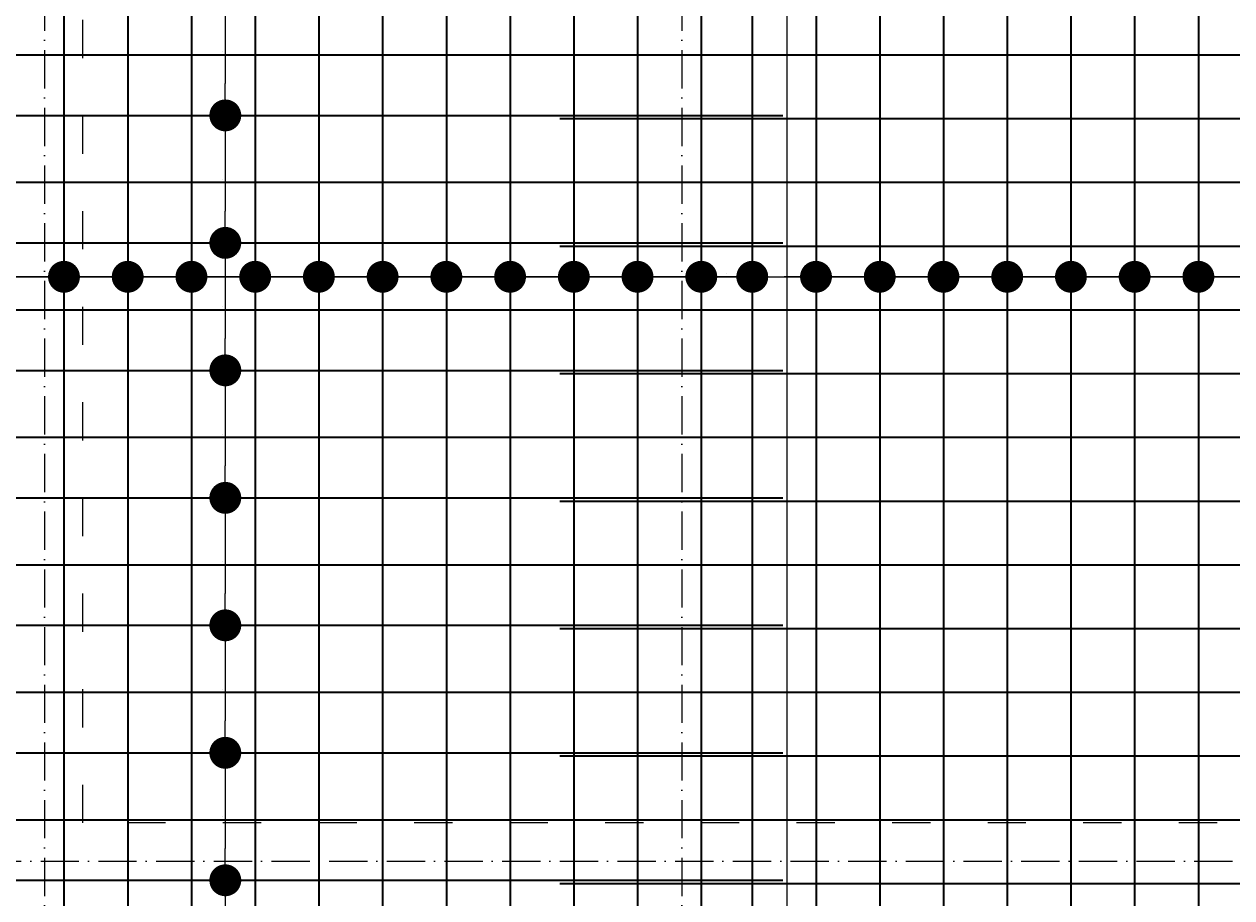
# Model space of a CAD drawing. Header units: millimetres. Extents: x 300938 to 312016, y 11971 to 20881.
# Tile 146 of 239: x 307064 to 307443, y 18988 to 19262. Entities that reach past the tile are written whole.
import ezdxf

# ---------------------------------------------------------------- set-up
doc = ezdxf.new("R2010")
doc.units = ezdxf.units.MM
doc.linetypes.add('ACAD_ISO03W100', pattern=[30, 12, -18])
doc.linetypes.add('ACAD_ISO10W100', pattern=[18, 12, -3, 0, -3])
for name, color, linetype, lineweight in [('konstrukcja wymiary', 1, 'Continuous', 13), ('osie', 5, 'ACAD_ISO10W100', 13), ('zbrojenie płyty', 141, 'Continuous', 35)]:
    doc.layers.add(name, color=color, linetype=linetype, lineweight=lineweight)
doc.layers.add('przerywane', color=6, linetype='ACAD_ISO03W100')
doc.styles.get("Standard").update_dxf_attribs({"font": 'romand.shx', "oblique": 10})
doc.dimstyles.new('kropki', dxfattribs={"dimtxt": 0.001, "dimasz": 10, "dimexe": 1.25, "dimexo": 0.625, "dimgap": 1, "dimtad": 1, "dimtxsty": 'Standard', "dimblk": 'DOT', "dimcen": 2.5, "dimadec": 0, "dimazin": 0, "dimtfac": 1, "dimtmove": 0, "dimatfit": 3, "dimfxl": 1, "dimfxlon": 1, "dimarcsym": 0})

# ---------------------------------------------------------------- blocks, each defined once
blk = doc.blocks.new('_Dot')
at = {"color": 0, "linetype": 'ByBlock', "lineweight": -2}
blk.add_line((-0.5, 0), (-1, 0), dxfattribs=at)
at = {"color": 0, "linetype": 'ByBlock', "const_width": 0.5}
blk.add_lwpolyline([(-0.25, 0, 1), (0.25, 0, 1)], format="xyb", close=True, dxfattribs=at)
blk = doc.blocks.new('*D448')
at = {"layer": 'Defpoints', "color": 0, "transparency": 16777216}
for p in [(307116.56, 19273.24), (307116.56, 19233.24), (307127.19, 19233.24)]:
    blk.add_point(p, dxfattribs=at)
at = {"layer": 'konstrukcja wymiary', "color": 0, "lineweight": -2, "transparency": 16777216}
for p, q in [((307126.19, 19273.24), (307128.44, 19273.24)), ((307127.19, 19263.24), (307127.19, 19243.24)), ((307126.19, 19233.24), (307128.44, 19233.24))]:
    blk.add_line(p, q, dxfattribs=at)
at = {"layer": 'konstrukcja wymiary', "color": 0, "lineweight": -2, "transparency": 16777216, "xscale": 10, "yscale": 10, "zscale": 10}
for p, rotation in [((307127.19, 19273.24), 90), ((307127.19, 19233.24), 270)]:
    blk.add_blockref('_Dot', p, dxfattribs=dict(at, rotation=rotation))
at = {"layer": 'konstrukcja wymiary', "color": 0, "transparency": 16777216, "insert": (307126.19, 19253.24), "char_height": 0.001, "attachment_point": 5, "rotation": 90}
blk.add_mtext('40', dxfattribs=at)
blk = doc.blocks.new('*D449')
at = {"layer": 'Defpoints', "color": 0, "transparency": 16777216}
for p in [(307116.56, 19233.24), (307116.56, 19193.24), (307127.19, 19193.24)]:
    blk.add_point(p, dxfattribs=at)
at = {"layer": 'konstrukcja wymiary', "color": 0, "lineweight": -2, "transparency": 16777216}
for p, q in [((307126.19, 19233.24), (307128.44, 19233.24)), ((307127.19, 19223.24), (307127.19, 19203.24)), ((307126.19, 19193.24), (307128.44, 19193.24))]:
    blk.add_line(p, q, dxfattribs=at)
at = {"layer": 'konstrukcja wymiary', "color": 0, "lineweight": -2, "transparency": 16777216, "xscale": 10, "yscale": 10, "zscale": 10}
for p, rotation in [((307127.19, 19233.24), 90), ((307127.19, 19193.24), 270)]:
    blk.add_blockref('_Dot', p, dxfattribs=dict(at, rotation=rotation))
at = {"layer": 'konstrukcja wymiary', "color": 0, "transparency": 16777216, "insert": (307126.19, 19213.24), "char_height": 0.001, "attachment_point": 5, "rotation": 90}
blk.add_mtext('40', dxfattribs=at)
blk = doc.blocks.new('*D450')
at = {"layer": 'Defpoints', "color": 0, "transparency": 16777216}
for p in [(307116.56, 19193.24), (307116.56, 19153.24), (307127.19, 19153.24)]:
    blk.add_point(p, dxfattribs=at)
at = {"layer": 'konstrukcja wymiary', "color": 0, "lineweight": -2, "transparency": 16777216}
for p, q in [((307126.19, 19193.24), (307128.44, 19193.24)), ((307127.19, 19183.24), (307127.19, 19163.24)), ((307126.19, 19153.24), (307128.44, 19153.24))]:
    blk.add_line(p, q, dxfattribs=at)
at = {"layer": 'konstrukcja wymiary', "color": 0, "lineweight": -2, "transparency": 16777216, "xscale": 10, "yscale": 10, "zscale": 10}
for p, rotation in [((307127.19, 19193.24), 90), ((307127.19, 19153.24), 270)]:
    blk.add_blockref('_Dot', p, dxfattribs=dict(at, rotation=rotation))
at = {"layer": 'konstrukcja wymiary', "color": 0, "transparency": 16777216, "insert": (307126.19, 19173.24), "char_height": 0.001, "attachment_point": 5, "rotation": 90}
blk.add_mtext('40', dxfattribs=at)
blk = doc.blocks.new('*D451')
at = {"layer": 'Defpoints', "color": 0, "transparency": 16777216}
for p in [(307116.56, 19153.24), (307116.56, 19113.24), (307127.19, 19113.24)]:
    blk.add_point(p, dxfattribs=at)
at = {"layer": 'konstrukcja wymiary', "color": 0, "lineweight": -2, "transparency": 16777216}
for p, q in [((307126.19, 19153.24), (307128.44, 19153.24)), ((307127.19, 19143.24), (307127.19, 19123.24)), ((307126.19, 19113.24), (307128.44, 19113.24))]:
    blk.add_line(p, q, dxfattribs=at)
at = {"layer": 'konstrukcja wymiary', "color": 0, "lineweight": -2, "transparency": 16777216, "xscale": 10, "yscale": 10, "zscale": 10}
for p, rotation in [((307127.19, 19153.24), 90), ((307127.19, 19113.24), 270)]:
    blk.add_blockref('_Dot', p, dxfattribs=dict(at, rotation=rotation))
at = {"layer": 'konstrukcja wymiary', "color": 0, "transparency": 16777216, "insert": (307126.19, 19133.24), "char_height": 0.001, "attachment_point": 5, "rotation": 90}
blk.add_mtext('40', dxfattribs=at)
blk = doc.blocks.new('*D452')
at = {"layer": 'Defpoints', "color": 0, "transparency": 16777216}
for p in [(307116.56, 19113.24), (307116.56, 19073.24), (307127.19, 19073.24)]:
    blk.add_point(p, dxfattribs=at)
at = {"layer": 'konstrukcja wymiary', "color": 0, "lineweight": -2, "transparency": 16777216}
for p, q in [((307126.19, 19113.24), (307128.44, 19113.24)), ((307127.19, 19103.24), (307127.19, 19083.24)), ((307126.19, 19073.24), (307128.44, 19073.24))]:
    blk.add_line(p, q, dxfattribs=at)
at = {"layer": 'konstrukcja wymiary', "color": 0, "lineweight": -2, "transparency": 16777216, "xscale": 10, "yscale": 10, "zscale": 10}
for p, rotation in [((307127.19, 19113.24), 90), ((307127.19, 19073.24), 270)]:
    blk.add_blockref('_Dot', p, dxfattribs=dict(at, rotation=rotation))
at = {"layer": 'konstrukcja wymiary', "color": 0, "transparency": 16777216, "insert": (307126.19, 19093.24), "char_height": 0.001, "attachment_point": 5, "rotation": 90}
blk.add_mtext('40', dxfattribs=at)
blk = doc.blocks.new('*D453')
at = {"layer": 'Defpoints', "color": 0, "transparency": 16777216}
for p in [(307116.56, 19073.24), (307116.56, 19033.24), (307127.19, 19033.24)]:
    blk.add_point(p, dxfattribs=at)
at = {"layer": 'konstrukcja wymiary', "color": 0, "lineweight": -2, "transparency": 16777216}
for p, q in [((307126.19, 19073.24), (307128.44, 19073.24)), ((307127.19, 19063.24), (307127.19, 19043.24)), ((307126.19, 19033.24), (307128.44, 19033.24))]:
    blk.add_line(p, q, dxfattribs=at)
at = {"layer": 'konstrukcja wymiary', "color": 0, "lineweight": -2, "transparency": 16777216, "xscale": 10, "yscale": 10, "zscale": 10}
for p, rotation in [((307127.19, 19073.24), 90), ((307127.19, 19033.24), 270)]:
    blk.add_blockref('_Dot', p, dxfattribs=dict(at, rotation=rotation))
at = {"layer": 'konstrukcja wymiary', "color": 0, "transparency": 16777216, "insert": (307126.19, 19053.24), "char_height": 0.001, "attachment_point": 5, "rotation": 90}
blk.add_mtext('40', dxfattribs=at)
blk = doc.blocks.new('*D454')
at = {"layer": 'Defpoints', "color": 0, "transparency": 16777216}
for p in [(307116.56, 19033.24), (307116.56, 18993.24), (307127.19, 18993.24)]:
    blk.add_point(p, dxfattribs=at)
at = {"layer": 'konstrukcja wymiary', "color": 0, "lineweight": -2, "transparency": 16777216}
for p, q in [((307126.19, 19033.24), (307128.44, 19033.24)), ((307127.19, 19023.24), (307127.19, 19003.24)), ((307126.19, 18993.24), (307128.44, 18993.24))]:
    blk.add_line(p, q, dxfattribs=at)
at = {"layer": 'konstrukcja wymiary', "color": 0, "lineweight": -2, "transparency": 16777216, "xscale": 10, "yscale": 10, "zscale": 10}
for p, rotation in [((307127.19, 19033.24), 90), ((307127.19, 18993.24), 270)]:
    blk.add_blockref('_Dot', p, dxfattribs=dict(at, rotation=rotation))
at = {"layer": 'konstrukcja wymiary', "color": 0, "transparency": 16777216, "insert": (307126.19, 19013.24), "char_height": 0.001, "attachment_point": 5, "rotation": 90}
blk.add_mtext('40', dxfattribs=at)
blk = doc.blocks.new('*D455')
at = {"layer": 'Defpoints', "color": 0, "transparency": 16777216}
for p in [(307116.56, 18993.24), (307116.56, 18953.24), (307127.19, 18953.24)]:
    blk.add_point(p, dxfattribs=at)
at = {"layer": 'konstrukcja wymiary', "color": 0, "lineweight": -2, "transparency": 16777216}
for p, q in [((307126.19, 18993.24), (307128.44, 18993.24)), ((307127.19, 18983.24), (307127.19, 18963.24)), ((307126.19, 18953.24), (307128.44, 18953.24))]:
    blk.add_line(p, q, dxfattribs=at)
at = {"layer": 'konstrukcja wymiary', "color": 0, "lineweight": -2, "transparency": 16777216, "xscale": 10, "yscale": 10, "zscale": 10}
for p, rotation in [((307127.19, 18993.24), 90), ((307127.19, 18953.24), 270)]:
    blk.add_blockref('_Dot', p, dxfattribs=dict(at, rotation=rotation))
at = {"layer": 'konstrukcja wymiary', "color": 0, "transparency": 16777216, "insert": (307126.19, 18973.24), "char_height": 0.001, "attachment_point": 5, "rotation": 90}
blk.add_mtext('40', dxfattribs=at)
blk = doc.blocks.new('*D632')
at = {"layer": 'Defpoints', "color": 0, "transparency": 16777216}
for p in [(307076.56, 19182.6), (307036.56, 19172.24), (307076.56, 19172.24)]:
    blk.add_point(p, dxfattribs=at)
at = {"layer": 'konstrukcja wymiary', "color": 0, "lineweight": -2, "transparency": 16777216}
for p, q in [((307036.56, 19181.6), (307036.56, 19183.85)), ((307046.56, 19182.6), (307066.56, 19182.6)), ((307076.56, 19181.6), (307076.56, 19183.85))]:
    blk.add_line(p, q, dxfattribs=at)
at = {"layer": 'konstrukcja wymiary', "color": 0, "lineweight": -2, "transparency": 16777216, "xscale": 10, "yscale": 10, "zscale": 10, "rotation": 180}
blk.add_blockref('_Dot', (307036.56, 19182.6), dxfattribs=at)
at = {"layer": 'konstrukcja wymiary', "color": 0, "lineweight": -2, "transparency": 16777216, "xscale": 10, "yscale": 10, "zscale": 10}
blk.add_blockref('_Dot', (307076.56, 19182.6), dxfattribs=at)
at = {"layer": 'konstrukcja wymiary', "color": 0, "transparency": 16777216, "insert": (307056.56, 19183.61), "char_height": 0.001, "attachment_point": 5}
blk.add_mtext('40', dxfattribs=at)
blk = doc.blocks.new('*D633')
at = {"layer": 'Defpoints', "color": 0, "transparency": 16777216}
for p in [(307116.56, 19182.6), (307076.56, 19172.24), (307116.56, 19172.24)]:
    blk.add_point(p, dxfattribs=at)
at = {"layer": 'konstrukcja wymiary', "color": 0, "lineweight": -2, "transparency": 16777216}
for p, q in [((307076.56, 19181.6), (307076.56, 19183.85)), ((307086.56, 19182.6), (307106.56, 19182.6)), ((307116.56, 19181.6), (307116.56, 19183.85))]:
    blk.add_line(p, q, dxfattribs=at)
at = {"layer": 'konstrukcja wymiary', "color": 0, "lineweight": -2, "transparency": 16777216, "xscale": 10, "yscale": 10, "zscale": 10, "rotation": 180}
blk.add_blockref('_Dot', (307076.56, 19182.6), dxfattribs=at)
at = {"layer": 'konstrukcja wymiary', "color": 0, "lineweight": -2, "transparency": 16777216, "xscale": 10, "yscale": 10, "zscale": 10}
blk.add_blockref('_Dot', (307116.56, 19182.6), dxfattribs=at)
at = {"layer": 'konstrukcja wymiary', "color": 0, "transparency": 16777216, "insert": (307096.56, 19183.61), "char_height": 0.001, "attachment_point": 5}
blk.add_mtext('40', dxfattribs=at)
blk = doc.blocks.new('*D634')
at = {"layer": 'Defpoints', "color": 0, "transparency": 16777216}
for p in [(307156.56, 19182.6), (307116.56, 19172.24), (307156.56, 19172.24)]:
    blk.add_point(p, dxfattribs=at)
at = {"layer": 'konstrukcja wymiary', "color": 0, "lineweight": -2, "transparency": 16777216}
for p, q in [((307116.56, 19181.6), (307116.56, 19183.85)), ((307126.56, 19182.6), (307146.56, 19182.6)), ((307156.56, 19181.6), (307156.56, 19183.85))]:
    blk.add_line(p, q, dxfattribs=at)
at = {"layer": 'konstrukcja wymiary', "color": 0, "lineweight": -2, "transparency": 16777216, "xscale": 10, "yscale": 10, "zscale": 10, "rotation": 180}
blk.add_blockref('_Dot', (307116.56, 19182.6), dxfattribs=at)
at = {"layer": 'konstrukcja wymiary', "color": 0, "lineweight": -2, "transparency": 16777216, "xscale": 10, "yscale": 10, "zscale": 10}
blk.add_blockref('_Dot', (307156.56, 19182.6), dxfattribs=at)
at = {"layer": 'konstrukcja wymiary', "color": 0, "transparency": 16777216, "insert": (307136.56, 19183.61), "char_height": 0.001, "attachment_point": 5}
blk.add_mtext('40', dxfattribs=at)
blk = doc.blocks.new('*D635')
at = {"layer": 'Defpoints', "color": 0, "transparency": 16777216}
for p in [(307196.56, 19182.6), (307156.56, 19172.24), (307196.56, 19172.24)]:
    blk.add_point(p, dxfattribs=at)
at = {"layer": 'konstrukcja wymiary', "color": 0, "lineweight": -2, "transparency": 16777216}
for p, q in [((307156.56, 19181.6), (307156.56, 19183.85)), ((307166.56, 19182.6), (307186.56, 19182.6)), ((307196.56, 19181.6), (307196.56, 19183.85))]:
    blk.add_line(p, q, dxfattribs=at)
at = {"layer": 'konstrukcja wymiary', "color": 0, "lineweight": -2, "transparency": 16777216, "xscale": 10, "yscale": 10, "zscale": 10, "rotation": 180}
blk.add_blockref('_Dot', (307156.56, 19182.6), dxfattribs=at)
at = {"layer": 'konstrukcja wymiary', "color": 0, "lineweight": -2, "transparency": 16777216, "xscale": 10, "yscale": 10, "zscale": 10}
blk.add_blockref('_Dot', (307196.56, 19182.6), dxfattribs=at)
at = {"layer": 'konstrukcja wymiary', "color": 0, "transparency": 16777216, "insert": (307176.56, 19183.61), "char_height": 0.001, "attachment_point": 5}
blk.add_mtext('40', dxfattribs=at)
blk = doc.blocks.new('*D636')
at = {"layer": 'Defpoints', "color": 0, "transparency": 16777216}
for p in [(307236.56, 19182.6), (307196.56, 19172.24), (307236.56, 19172.24)]:
    blk.add_point(p, dxfattribs=at)
at = {"layer": 'konstrukcja wymiary', "color": 0, "lineweight": -2, "transparency": 16777216}
for p, q in [((307196.56, 19181.6), (307196.56, 19183.85)), ((307206.56, 19182.6), (307226.56, 19182.6)), ((307236.56, 19181.6), (307236.56, 19183.85))]:
    blk.add_line(p, q, dxfattribs=at)
at = {"layer": 'konstrukcja wymiary', "color": 0, "lineweight": -2, "transparency": 16777216, "xscale": 10, "yscale": 10, "zscale": 10, "rotation": 180}
blk.add_blockref('_Dot', (307196.56, 19182.6), dxfattribs=at)
at = {"layer": 'konstrukcja wymiary', "color": 0, "lineweight": -2, "transparency": 16777216, "xscale": 10, "yscale": 10, "zscale": 10}
blk.add_blockref('_Dot', (307236.56, 19182.6), dxfattribs=at)
at = {"layer": 'konstrukcja wymiary', "color": 0, "transparency": 16777216, "insert": (307216.56, 19183.61), "char_height": 0.001, "attachment_point": 5}
blk.add_mtext('40', dxfattribs=at)
blk = doc.blocks.new('*D646')
at = {"layer": 'Defpoints', "color": 0, "transparency": 16777216}
for p in [(307096.56, 19182.6), (307056.56, 19172.24), (307096.56, 19172.24)]:
    blk.add_point(p, dxfattribs=at)
at = {"layer": 'konstrukcja wymiary', "color": 0, "lineweight": -2, "transparency": 16777216}
for p, q in [((307056.56, 19181.6), (307056.56, 19183.85)), ((307066.56, 19182.6), (307086.56, 19182.6)), ((307096.56, 19181.6), (307096.56, 19183.85))]:
    blk.add_line(p, q, dxfattribs=at)
at = {"layer": 'konstrukcja wymiary', "color": 0, "lineweight": -2, "transparency": 16777216, "xscale": 10, "yscale": 10, "zscale": 10, "rotation": 180}
blk.add_blockref('_Dot', (307056.56, 19182.6), dxfattribs=at)
at = {"layer": 'konstrukcja wymiary', "color": 0, "lineweight": -2, "transparency": 16777216, "xscale": 10, "yscale": 10, "zscale": 10}
blk.add_blockref('_Dot', (307096.56, 19182.6), dxfattribs=at)
at = {"layer": 'konstrukcja wymiary', "color": 0, "transparency": 16777216, "insert": (307076.56, 19183.61), "char_height": 0.001, "attachment_point": 5}
blk.add_mtext('40', dxfattribs=at)
blk = doc.blocks.new('*D647')
at = {"layer": 'Defpoints', "color": 0, "transparency": 16777216}
for p in [(307136.56, 19182.6), (307096.56, 19172.24), (307136.56, 19172.24)]:
    blk.add_point(p, dxfattribs=at)
at = {"layer": 'konstrukcja wymiary', "color": 0, "lineweight": -2, "transparency": 16777216}
for p, q in [((307096.56, 19181.6), (307096.56, 19183.85)), ((307106.56, 19182.6), (307126.56, 19182.6)), ((307136.56, 19181.6), (307136.56, 19183.85))]:
    blk.add_line(p, q, dxfattribs=at)
at = {"layer": 'konstrukcja wymiary', "color": 0, "lineweight": -2, "transparency": 16777216, "xscale": 10, "yscale": 10, "zscale": 10, "rotation": 180}
blk.add_blockref('_Dot', (307096.56, 19182.6), dxfattribs=at)
at = {"layer": 'konstrukcja wymiary', "color": 0, "lineweight": -2, "transparency": 16777216, "xscale": 10, "yscale": 10, "zscale": 10}
blk.add_blockref('_Dot', (307136.56, 19182.6), dxfattribs=at)
at = {"layer": 'konstrukcja wymiary', "color": 0, "transparency": 16777216, "insert": (307116.56, 19183.61), "char_height": 0.001, "attachment_point": 5}
blk.add_mtext('40', dxfattribs=at)
blk = doc.blocks.new('*D648')
at = {"layer": 'Defpoints', "color": 0, "transparency": 16777216}
for p in [(307176.56, 19182.6), (307136.56, 19172.24), (307176.56, 19172.24)]:
    blk.add_point(p, dxfattribs=at)
at = {"layer": 'konstrukcja wymiary', "color": 0, "lineweight": -2, "transparency": 16777216}
for p, q in [((307136.56, 19181.6), (307136.56, 19183.85)), ((307146.56, 19182.6), (307166.56, 19182.6)), ((307176.56, 19181.6), (307176.56, 19183.85))]:
    blk.add_line(p, q, dxfattribs=at)
at = {"layer": 'konstrukcja wymiary', "color": 0, "lineweight": -2, "transparency": 16777216, "xscale": 10, "yscale": 10, "zscale": 10, "rotation": 180}
blk.add_blockref('_Dot', (307136.56, 19182.6), dxfattribs=at)
at = {"layer": 'konstrukcja wymiary', "color": 0, "lineweight": -2, "transparency": 16777216, "xscale": 10, "yscale": 10, "zscale": 10}
blk.add_blockref('_Dot', (307176.56, 19182.6), dxfattribs=at)
at = {"layer": 'konstrukcja wymiary', "color": 0, "transparency": 16777216, "insert": (307156.56, 19183.61), "char_height": 0.001, "attachment_point": 5}
blk.add_mtext('40', dxfattribs=at)
blk = doc.blocks.new('*D649')
at = {"layer": 'Defpoints', "color": 0, "transparency": 16777216}
for p in [(307216.56, 19182.6), (307176.56, 19172.24), (307216.56, 19172.24)]:
    blk.add_point(p, dxfattribs=at)
at = {"layer": 'konstrukcja wymiary', "color": 0, "lineweight": -2, "transparency": 16777216}
for p, q in [((307176.56, 19181.6), (307176.56, 19183.85)), ((307186.56, 19182.6), (307206.56, 19182.6)), ((307216.56, 19181.6), (307216.56, 19183.85))]:
    blk.add_line(p, q, dxfattribs=at)
at = {"layer": 'konstrukcja wymiary', "color": 0, "lineweight": -2, "transparency": 16777216, "xscale": 10, "yscale": 10, "zscale": 10, "rotation": 180}
blk.add_blockref('_Dot', (307176.56, 19182.6), dxfattribs=at)
at = {"layer": 'konstrukcja wymiary', "color": 0, "lineweight": -2, "transparency": 16777216, "xscale": 10, "yscale": 10, "zscale": 10}
blk.add_blockref('_Dot', (307216.56, 19182.6), dxfattribs=at)
at = {"layer": 'konstrukcja wymiary', "color": 0, "transparency": 16777216, "insert": (307196.56, 19183.61), "char_height": 0.001, "attachment_point": 5}
blk.add_mtext('40', dxfattribs=at)
blk = doc.blocks.new('*D650')
at = {"layer": 'Defpoints', "color": 0, "transparency": 16777216}
for p in [(307256.56, 19182.6), (307216.56, 19172.24), (307256.56, 19172.24)]:
    blk.add_point(p, dxfattribs=at)
at = {"layer": 'konstrukcja wymiary', "color": 0, "lineweight": -2, "transparency": 16777216}
for p, q in [((307216.56, 19181.6), (307216.56, 19183.85)), ((307226.56, 19182.6), (307246.56, 19182.6)), ((307256.56, 19181.6), (307256.56, 19183.85))]:
    blk.add_line(p, q, dxfattribs=at)
at = {"layer": 'konstrukcja wymiary', "color": 0, "lineweight": -2, "transparency": 16777216, "xscale": 10, "yscale": 10, "zscale": 10, "rotation": 180}
blk.add_blockref('_Dot', (307216.56, 19182.6), dxfattribs=at)
at = {"layer": 'konstrukcja wymiary', "color": 0, "lineweight": -2, "transparency": 16777216, "xscale": 10, "yscale": 10, "zscale": 10}
blk.add_blockref('_Dot', (307256.56, 19182.6), dxfattribs=at)
at = {"layer": 'konstrukcja wymiary', "color": 0, "transparency": 16777216, "insert": (307236.56, 19183.61), "char_height": 0.001, "attachment_point": 5}
blk.add_mtext('40', dxfattribs=at)
blk = doc.blocks.new('*D679')
at = {"layer": 'Defpoints', "color": 0, "transparency": 16777216}
for p in [(307352.56, 19182.6), (307312.56, 19173.24), (307352.56, 19173.24)]:
    blk.add_point(p, dxfattribs=at)
at = {"layer": 'konstrukcja wymiary', "color": 0, "lineweight": -2, "transparency": 16777216}
for p, q in [((307312.56, 19181.6), (307312.56, 19183.85)), ((307322.56, 19182.6), (307342.56, 19182.6)), ((307352.56, 19181.6), (307352.56, 19183.85))]:
    blk.add_line(p, q, dxfattribs=at)
at = {"layer": 'konstrukcja wymiary', "color": 0, "lineweight": -2, "transparency": 16777216, "xscale": 10, "yscale": 10, "zscale": 10, "rotation": 180}
blk.add_blockref('_Dot', (307312.56, 19182.6), dxfattribs=at)
at = {"layer": 'konstrukcja wymiary', "color": 0, "lineweight": -2, "transparency": 16777216, "xscale": 10, "yscale": 10, "zscale": 10}
blk.add_blockref('_Dot', (307352.56, 19182.6), dxfattribs=at)
at = {"layer": 'konstrukcja wymiary', "color": 0, "transparency": 16777216, "insert": (307332.56, 19183.61), "char_height": 0.001, "attachment_point": 5}
blk.add_mtext('40', dxfattribs=at)
blk = doc.blocks.new('*D680')
at = {"layer": 'Defpoints', "color": 0, "transparency": 16777216}
for p in [(307392.56, 19182.6), (307352.56, 19173.24), (307392.56, 19173.24)]:
    blk.add_point(p, dxfattribs=at)
at = {"layer": 'konstrukcja wymiary', "color": 0, "lineweight": -2, "transparency": 16777216}
for p, q in [((307352.56, 19181.6), (307352.56, 19183.85)), ((307362.56, 19182.6), (307382.56, 19182.6)), ((307392.56, 19181.6), (307392.56, 19183.85))]:
    blk.add_line(p, q, dxfattribs=at)
at = {"layer": 'konstrukcja wymiary', "color": 0, "lineweight": -2, "transparency": 16777216, "xscale": 10, "yscale": 10, "zscale": 10, "rotation": 180}
blk.add_blockref('_Dot', (307352.56, 19182.6), dxfattribs=at)
at = {"layer": 'konstrukcja wymiary', "color": 0, "lineweight": -2, "transparency": 16777216, "xscale": 10, "yscale": 10, "zscale": 10}
blk.add_blockref('_Dot', (307392.56, 19182.6), dxfattribs=at)
at = {"layer": 'konstrukcja wymiary', "color": 0, "transparency": 16777216, "insert": (307372.56, 19183.61), "char_height": 0.001, "attachment_point": 5}
blk.add_mtext('40', dxfattribs=at)
blk = doc.blocks.new('*D681')
at = {"layer": 'Defpoints', "color": 0, "transparency": 16777216}
for p in [(307432.56, 19182.6), (307392.56, 19173.24), (307432.56, 19173.24)]:
    blk.add_point(p, dxfattribs=at)
at = {"layer": 'konstrukcja wymiary', "color": 0, "lineweight": -2, "transparency": 16777216}
for p, q in [((307392.56, 19181.6), (307392.56, 19183.85)), ((307402.56, 19182.6), (307422.56, 19182.6)), ((307432.56, 19181.6), (307432.56, 19183.85))]:
    blk.add_line(p, q, dxfattribs=at)
at = {"layer": 'konstrukcja wymiary', "color": 0, "lineweight": -2, "transparency": 16777216, "xscale": 10, "yscale": 10, "zscale": 10, "rotation": 180}
blk.add_blockref('_Dot', (307392.56, 19182.6), dxfattribs=at)
at = {"layer": 'konstrukcja wymiary', "color": 0, "lineweight": -2, "transparency": 16777216, "xscale": 10, "yscale": 10, "zscale": 10}
blk.add_blockref('_Dot', (307432.56, 19182.6), dxfattribs=at)
at = {"layer": 'konstrukcja wymiary', "color": 0, "transparency": 16777216, "insert": (307412.56, 19183.61), "char_height": 0.001, "attachment_point": 5}
blk.add_mtext('40', dxfattribs=at)
blk = doc.blocks.new('*D682')
at = {"layer": 'Defpoints', "color": 0, "transparency": 16777216}
for p in [(307472.56, 19182.6), (307432.56, 19173.24), (307472.56, 19173.24)]:
    blk.add_point(p, dxfattribs=at)
at = {"layer": 'konstrukcja wymiary', "color": 0, "lineweight": -2, "transparency": 16777216}
for p, q in [((307432.56, 19181.6), (307432.56, 19183.85)), ((307442.56, 19182.6), (307462.56, 19182.6)), ((307472.56, 19181.6), (307472.56, 19183.85))]:
    blk.add_line(p, q, dxfattribs=at)
at = {"layer": 'konstrukcja wymiary', "color": 0, "lineweight": -2, "transparency": 16777216, "xscale": 10, "yscale": 10, "zscale": 10, "rotation": 180}
blk.add_blockref('_Dot', (307432.56, 19182.6), dxfattribs=at)
at = {"layer": 'konstrukcja wymiary', "color": 0, "lineweight": -2, "transparency": 16777216, "xscale": 10, "yscale": 10, "zscale": 10}
blk.add_blockref('_Dot', (307472.56, 19182.6), dxfattribs=at)
at = {"layer": 'konstrukcja wymiary', "color": 0, "transparency": 16777216, "insert": (307452.56, 19183.61), "char_height": 0.001, "attachment_point": 5}
blk.add_mtext('40', dxfattribs=at)
blk = doc.blocks.new('*D687')
at = {"layer": 'Defpoints', "color": 0, "transparency": 16777216}
for p in [(307372.56, 19182.6), (307332.56, 19173.24), (307372.56, 19173.24)]:
    blk.add_point(p, dxfattribs=at)
at = {"layer": 'konstrukcja wymiary', "color": 0, "lineweight": -2, "transparency": 16777216}
for p, q in [((307332.56, 19181.6), (307332.56, 19183.85)), ((307342.56, 19182.6), (307362.56, 19182.6)), ((307372.56, 19181.6), (307372.56, 19183.85))]:
    blk.add_line(p, q, dxfattribs=at)
at = {"layer": 'konstrukcja wymiary', "color": 0, "lineweight": -2, "transparency": 16777216, "xscale": 10, "yscale": 10, "zscale": 10, "rotation": 180}
blk.add_blockref('_Dot', (307332.56, 19182.6), dxfattribs=at)
at = {"layer": 'konstrukcja wymiary', "color": 0, "lineweight": -2, "transparency": 16777216, "xscale": 10, "yscale": 10, "zscale": 10}
blk.add_blockref('_Dot', (307372.56, 19182.6), dxfattribs=at)
at = {"layer": 'konstrukcja wymiary', "color": 0, "transparency": 16777216, "insert": (307352.56, 19183.61), "char_height": 0.001, "attachment_point": 5}
blk.add_mtext('40', dxfattribs=at)
blk = doc.blocks.new('*D688')
at = {"layer": 'Defpoints', "color": 0, "transparency": 16777216}
for p in [(307412.56, 19182.6), (307372.56, 19173.24), (307412.56, 19173.24)]:
    blk.add_point(p, dxfattribs=at)
at = {"layer": 'konstrukcja wymiary', "color": 0, "lineweight": -2, "transparency": 16777216}
for p, q in [((307372.56, 19181.6), (307372.56, 19183.85)), ((307382.56, 19182.6), (307402.56, 19182.6)), ((307412.56, 19181.6), (307412.56, 19183.85))]:
    blk.add_line(p, q, dxfattribs=at)
at = {"layer": 'konstrukcja wymiary', "color": 0, "lineweight": -2, "transparency": 16777216, "xscale": 10, "yscale": 10, "zscale": 10, "rotation": 180}
blk.add_blockref('_Dot', (307372.56, 19182.6), dxfattribs=at)
at = {"layer": 'konstrukcja wymiary', "color": 0, "lineweight": -2, "transparency": 16777216, "xscale": 10, "yscale": 10, "zscale": 10}
blk.add_blockref('_Dot', (307412.56, 19182.6), dxfattribs=at)
at = {"layer": 'konstrukcja wymiary', "color": 0, "transparency": 16777216, "insert": (307392.56, 19183.61), "char_height": 0.001, "attachment_point": 5}
blk.add_mtext('40', dxfattribs=at)
blk = doc.blocks.new('*D689')
at = {"layer": 'Defpoints', "color": 0, "transparency": 16777216}
for p in [(307452.56, 19182.6), (307412.56, 19173.24), (307452.56, 19173.24)]:
    blk.add_point(p, dxfattribs=at)
at = {"layer": 'konstrukcja wymiary', "color": 0, "lineweight": -2, "transparency": 16777216}
for p, q in [((307412.56, 19181.6), (307412.56, 19183.85)), ((307422.56, 19182.6), (307442.56, 19182.6)), ((307452.56, 19181.6), (307452.56, 19183.85))]:
    blk.add_line(p, q, dxfattribs=at)
at = {"layer": 'konstrukcja wymiary', "color": 0, "lineweight": -2, "transparency": 16777216, "xscale": 10, "yscale": 10, "zscale": 10, "rotation": 180}
blk.add_blockref('_Dot', (307412.56, 19182.6), dxfattribs=at)
at = {"layer": 'konstrukcja wymiary', "color": 0, "lineweight": -2, "transparency": 16777216, "xscale": 10, "yscale": 10, "zscale": 10}
blk.add_blockref('_Dot', (307452.56, 19182.6), dxfattribs=at)
at = {"layer": 'konstrukcja wymiary', "color": 0, "transparency": 16777216, "insert": (307432.56, 19183.61), "char_height": 0.001, "attachment_point": 5}
blk.add_mtext('40', dxfattribs=at)
blk = doc.blocks.new('*D694')
at = {"layer": 'Defpoints', "color": 0, "transparency": 16777216}
for p in [(307292.56, 19182.6), (307292.56, 19172.24), (307612.56, 19172.24)]:
    blk.add_point(p, dxfattribs=at)
at = {"layer": 'konstrukcja wymiary', "color": 0, "lineweight": -2, "transparency": 16777216}
for p, q in [((307292.56, 19181.6), (307292.56, 19183.85)), ((307602.56, 19182.6), (307302.56, 19182.6)), ((307612.56, 19181.6), (307612.56, 19183.85))]:
    blk.add_line(p, q, dxfattribs=at)
at = {"layer": 'konstrukcja wymiary', "color": 0, "lineweight": -2, "transparency": 16777216, "xscale": 10, "yscale": 10, "zscale": 10, "rotation": 180}
blk.add_blockref('_Dot', (307292.56, 19182.6), dxfattribs=at)
at = {"layer": 'konstrukcja wymiary', "color": 0, "lineweight": -2, "transparency": 16777216, "xscale": 10, "yscale": 10, "zscale": 10}
blk.add_blockref('_Dot', (307612.56, 19182.6), dxfattribs=at)
at = {"layer": 'konstrukcja wymiary', "color": 0, "transparency": 16777216, "insert": (307452.56, 19183.61), "char_height": 0.001, "attachment_point": 5}
blk.add_mtext('320', dxfattribs=at)
blk = doc.blocks.new('*D695')
at = {"layer": 'Defpoints', "color": 0, "transparency": 16777216}
for p in [(307276.56, 19182.6), (307276.56, 19172.24), (307292.56, 19172.24)]:
    blk.add_point(p, dxfattribs=at)
at = {"layer": 'konstrukcja wymiary', "color": 0, "lineweight": -2, "transparency": 16777216}
for p, q in [((307266.56, 19182.6), (307256.56, 19182.6)), ((307276.56, 19181.6), (307276.56, 19183.85)), ((307292.56, 19182.6), (307276.56, 19182.6)), ((307292.56, 19181.6), (307292.56, 19183.85)), ((307302.56, 19182.6), (307312.56, 19182.6))]:
    blk.add_line(p, q, dxfattribs=at)
at = {"layer": 'konstrukcja wymiary', "color": 0, "lineweight": -2, "transparency": 16777216, "xscale": 10, "yscale": 10, "zscale": 10}
blk.add_blockref('_Dot', (307276.56, 19182.6), dxfattribs=at)
at = {"layer": 'konstrukcja wymiary', "color": 0, "lineweight": -2, "transparency": 16777216, "xscale": 10, "yscale": 10, "zscale": 10, "rotation": 180}
blk.add_blockref('_Dot', (307292.56, 19182.6), dxfattribs=at)
at = {"layer": 'konstrukcja wymiary', "color": 0, "transparency": 16777216, "insert": (307284.56, 19183.61), "char_height": 0.001, "attachment_point": 5}
blk.add_mtext('16', dxfattribs=at)
blk = doc.blocks.new('*D696')
at = {"layer": 'Defpoints', "color": 0, "transparency": 16777216}
for p in [(306659.14, 19182.6), (306659.14, 19173.24), (307276.56, 19172.24)]:
    blk.add_point(p, dxfattribs=at)
at = {"layer": 'konstrukcja wymiary', "color": 0, "lineweight": -2, "transparency": 16777216}
for p, q in [((306659.14, 19181.6), (306659.14, 19183.85)), ((307266.56, 19182.6), (306669.14, 19182.6)), ((307276.56, 19181.6), (307276.56, 19183.85))]:
    blk.add_line(p, q, dxfattribs=at)
at = {"layer": 'konstrukcja wymiary', "color": 0, "lineweight": -2, "transparency": 16777216, "xscale": 10, "yscale": 10, "zscale": 10, "rotation": 180}
blk.add_blockref('_Dot', (306659.14, 19182.6), dxfattribs=at)
at = {"layer": 'konstrukcja wymiary', "color": 0, "lineweight": -2, "transparency": 16777216, "xscale": 10, "yscale": 10, "zscale": 10}
blk.add_blockref('_Dot', (307276.56, 19182.6), dxfattribs=at)
at = {"layer": 'konstrukcja wymiary', "color": 0, "transparency": 16777216, "insert": (306967.85, 19183.61), "char_height": 0.001, "attachment_point": 5}
blk.add_mtext('617,41', dxfattribs=at)
blk = doc.blocks.new('*D699')
at = {"layer": 'Defpoints', "color": 0, "transparency": 16777216}
for p in [(307652.56, 19182.6), (306627.44, 19173.24), (307652.56, 19172.24)]:
    blk.add_point(p, dxfattribs=at)
at = {"layer": 'konstrukcja wymiary', "color": 0, "lineweight": -2, "transparency": 16777216}
for p, q in [((306627.44, 19181.6), (306627.44, 19183.85)), ((306637.44, 19182.6), (307642.56, 19182.6)), ((307652.56, 19181.6), (307652.56, 19183.85))]:
    blk.add_line(p, q, dxfattribs=at)
at = {"layer": 'konstrukcja wymiary', "color": 0, "lineweight": -2, "transparency": 16777216, "xscale": 10, "yscale": 10, "zscale": 10, "rotation": 180}
blk.add_blockref('_Dot', (306627.44, 19182.6), dxfattribs=at)
at = {"layer": 'konstrukcja wymiary', "color": 0, "lineweight": -2, "transparency": 16777216, "xscale": 10, "yscale": 10, "zscale": 10}
blk.add_blockref('_Dot', (307652.56, 19182.6), dxfattribs=at)
at = {"layer": 'konstrukcja wymiary', "color": 0, "transparency": 16777216, "insert": (307140, 19183.61), "char_height": 0.001, "attachment_point": 5}
blk.add_mtext('1025,12', dxfattribs=at)

msp = doc.modelspace()

# ---------------------------------------------------------------- linework, layer by layer
at = {"layer": 'konstrukcja wymiary'}
msp.add_line((307303.553, 18952.243), (307303.553, 19623.437), dxfattribs=at)
at = {"layer": 'osie'}
for p, q in [((307070.44, 19760.509), (307070.44, 18286.332)), ((307270.44, 19760.509), (307270.44, 18286.332)), ((306435.771, 18999.224), (308458.51, 18999.224))]:
    msp.add_line(p, q, dxfattribs=at)
at = {"layer": 'przerywane'}
for p, q in [((307082.44, 19011.224), (307082.44, 19567.224)), ((307738.44, 19011.224), (307082.44, 19011.224))]:
    msp.add_line(p, q, dxfattribs=at)
at = {"layer": 'zbrojenie płyty'}
for p, q in [((307096.558, 19602.224), (307096.558, 18602.224)), ((307136.558, 19602.224), (307136.558, 18602.224)), ((307176.558, 19602.224), (307176.558, 18602.224)), ((307216.558, 19602.224), (307216.558, 18602.224)), ((307256.558, 19602.224), (307256.558, 18602.224)), ((307292.558, 19602.224), (307292.558, 18602.224)), ((307332.558, 19602.224), (307332.558, 18602.224)), ((307372.558, 19602.224), (307372.558, 18602.224)), ((307412.558, 19602.224), (307412.558, 18602.224)), ((307312.558, 19401.224), (307312.558, 18401.224)), ((307352.558, 19401.224), (307352.558, 18401.224)), ((307392.558, 19401.224), (307392.558, 18401.224)), ((307432.558, 19401.224), (307432.558, 18401.224)), ((307076.558, 19341.224), (307076.558, 18341.224)), ((307116.558, 19341.224), (307116.558, 18341.224)), ((307156.558, 19341.224), (307156.558, 18341.224)), ((307196.558, 19341.224), (307196.558, 18341.224)), ((307236.558, 19341.224), (307236.558, 18341.224)), ((307276.558, 19341.224), (307276.558, 18341.224)), ((306930.44, 19252.243), (308130.44, 19252.243)), ((306627.44, 19233.243), (307302.132, 19233.243)), ((307232.132, 19232.243), (308432.132, 19232.243)), ((306930.44, 19212.243), (308130.44, 19212.243)), ((306627.44, 19193.243), (307302.132, 19193.243)), ((307232.132, 19192.243), (308432.132, 19192.243)), ((306930.44, 19172.243), (308130.44, 19172.243)), ((306627.44, 19153.243), (307302.132, 19153.243)), ((307232.132, 19152.243), (308432.132, 19152.243)), ((306928.322, 19132.243), (308128.322, 19132.243)), ((306627.44, 19113.243), (307302.132, 19113.243)), ((307232.132, 19112.243), (308432.132, 19112.243)), ((306930.44, 19092.243), (308130.44, 19092.243)), ((306627.44, 19073.243), (307302.132, 19073.243)), ((307232.132, 19072.243), (308432.132, 19072.243)), ((306930.44, 19052.243), (308130.44, 19052.243)), ((306627.44, 19033.243), (307302.132, 19033.243)), ((307232.132, 19032.243), (308432.132, 19032.243)), ((306930.44, 19012.243), (308130.44, 19012.243)), ((306627.44, 18993.243), (307302.132, 18993.243)), ((307232.132, 18992.243), (308432.132, 18992.243))]:
    msp.add_line(p, q, dxfattribs=at)

# ---------------------------------------------------------------- dimensions: what is measured, and where the dimension line sits
at = {"layer": 'konstrukcja wymiary'}
for base, p1, p2, picture, middle in [((307127.195, 19233.243), (307116.558, 19273.243), (307116.558, 19233.243), '*D448', (307126.194, 19253.243)), ((307127.195, 19193.243), (307116.558, 19233.243), (307116.558, 19193.243), '*D449', (307126.194, 19213.243)), ((307127.195, 19153.243), (307116.558, 19193.243), (307116.558, 19153.243), '*D450', (307126.194, 19173.243)), ((307127.195, 19113.243), (307116.558, 19153.243), (307116.558, 19113.243), '*D451', (307126.194, 19133.243)), ((307127.195, 19073.243), (307116.558, 19113.243), (307116.558, 19073.243), '*D452', (307126.194, 19093.243)), ((307127.195, 19033.243), (307116.558, 19073.243), (307116.558, 19033.243), '*D453', (307126.194, 19053.243)), ((307127.195, 18993.243), (307116.558, 19033.243), (307116.558, 18993.243), '*D454', (307126.194, 19013.243)), ((307127.195, 18953.243), (307116.558, 18993.243), (307116.558, 18953.243), '*D455', (307126.194, 18973.243))]:
    dim = msp.add_linear_dim(base=base, p1=p1, p2=p2, angle=90, dimstyle='kropki', override={"dimtmove": 1}, dxfattribs=at)
    dim.commit()
    dim.dimension.update_dxf_attribs({"geometry": picture, "text_midpoint": middle})
for base, p1, p2, picture, middle in [((307652.558, 19182.605), (306627.44, 19173.243), (307652.558, 19172.243), '*D699', (307139.999, 19183.605)), ((306659.144, 19182.605), (307276.558, 19172.243), (306659.144, 19173.243), '*D696', (306967.851, 19183.605)), ((307076.558, 19182.605), (307036.558, 19172.243), (307076.558, 19172.243), '*D632', (307056.558, 19183.605)), ((307096.558, 19182.605), (307056.558, 19172.243), (307096.558, 19172.243), '*D646', (307076.558, 19183.605)), ((307116.558, 19182.605), (307076.558, 19172.243), (307116.558, 19172.243), '*D633', (307096.558, 19183.605)), ((307136.558, 19182.605), (307096.558, 19172.243), (307136.558, 19172.243), '*D647', (307116.558, 19183.605)), ((307156.558, 19182.605), (307116.558, 19172.243), (307156.558, 19172.243), '*D634', (307136.558, 19183.605)), ((307176.558, 19182.605), (307136.558, 19172.243), (307176.558, 19172.243), '*D648', (307156.558, 19183.605)), ((307196.558, 19182.605), (307156.558, 19172.243), (307196.558, 19172.243), '*D635', (307176.558, 19183.605)), ((307216.558, 19182.605), (307176.558, 19172.243), (307216.558, 19172.243), '*D649', (307196.558, 19183.605)), ((307236.558, 19182.605), (307196.558, 19172.243), (307236.558, 19172.243), '*D636', (307216.558, 19183.605)), ((307256.558, 19182.605), (307216.558, 19172.243), (307256.558, 19172.243), '*D650', (307236.558, 19183.605)), ((307276.558, 19182.605), (307292.558, 19172.243), (307276.558, 19172.243), '*D695', (307284.558, 19183.605)), ((307292.558, 19182.605), (307612.558, 19172.243), (307292.558, 19172.243), '*D694', (307452.558, 19183.605)), ((307352.558, 19182.605), (307312.558, 19173.243), (307352.558, 19173.243), '*D679', (307332.558, 19183.605)), ((307372.558, 19182.605), (307332.558, 19173.243), (307372.558, 19173.243), '*D687', (307352.558, 19183.605)), ((307392.558, 19182.605), (307352.558, 19173.243), (307392.558, 19173.243), '*D680', (307372.558, 19183.605)), ((307412.558, 19182.605), (307372.558, 19173.243), (307412.558, 19173.243), '*D688', (307392.558, 19183.605)), ((307432.558, 19182.605), (307392.558, 19173.243), (307432.558, 19173.243), '*D681', (307412.558, 19183.605)), ((307452.558, 19182.605), (307412.558, 19173.243), (307452.558, 19173.243), '*D689', (307432.558, 19183.605)), ((307472.558, 19182.605), (307432.558, 19173.243), (307472.558, 19173.243), '*D682', (307452.558, 19183.605))]:
    dim = msp.add_linear_dim(base=base, p1=p1, p2=p2, dimstyle='kropki', override={"dimtmove": 1}, dxfattribs=at)
    dim.commit()
    dim.dimension.update_dxf_attribs({"geometry": picture, "text_midpoint": middle})

doc.saveas('drawing.dxf')
